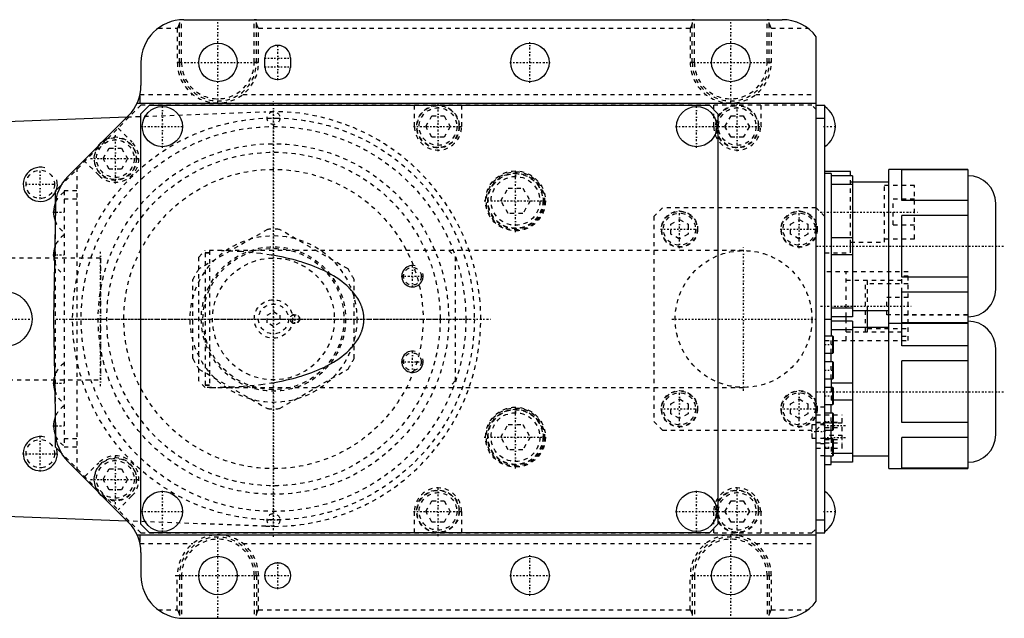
# Model space of a CAD drawing. Extents: x -294 to 171, y -70 to 70.
# Tile 7 of 7: x -59 to 171, y -70 to 70. Entities that reach past the tile are written whole.
import ezdxf

# ---------------------------------------------------------------- set-up
doc = ezdxf.new("R2010")
doc.units = 0
doc.linetypes.add('CENTER', pattern=[1.5, 0.45, -0.5, 0.05, -0.5])
doc.linetypes.add('DASHED', pattern=[2, 1, -1])
for name, color, linetype in [('AM_0', 7, 'CONTINUOUS'), ('AM_10', 7, 'CONTINUOUS'), ('AM_3', 7, 'DASHED'), ('AM_7', 7, 'CENTER')]:
    doc.layers.add(name, color=color, linetype=linetype)

msp = doc.modelspace()

# ---------------------------------------------------------------- linework, layer by layer
at = {"layer": 'AM_0', "color": 7, "linetype": 'CONTINUOUS'}
for p, q in [((-21, 70), (119, 70)), ((127, -66), (127, 66)), ((-31, 60), (-31, 54.64)), ((-2, 59), (-2, 61)), ((4, 61), (4, 59)), ((-31.3, 52.21), (-31.3, 50.5)), ((-31.9, 50.5), (127, 50.5)), ((-31, 48), (-29, 50)), ((-29, 50), (102, 50)), ((102, 50), (104, 48)), ((127, 50), (129, 50)), ((129, -50), (129, 50)), ((-121.65, 43.97), (-34.25, 47.25)), ((-33.91, 47.59), (-48.13, 33.3)), ((-31, -48), (-31, 48)), ((104, 48), (104, -48)), ((127, 47), (129, 47)), ((162.47, 35), (144, 35)), ((144, -35), (144, 35)), ((162.47, 34.89), (147, 34.89)), ((147, 27.69), (147, 34.89)), ((162.47, 35), (162.47, -35)), ((135, 34.5), (129, 34.5)), ((130.5, 34), (129, 34)), ((130.5, 34), (130.5, -4)), ((135.5, 33.5), (130.5, 33.5)), ((135, 33.51), (135, 34.5)), ((135.5, 33.5), (135.5, 0.5)), ((162.51, 33.5), (162.47, 33.5)), ((162.51, 0.5), (162.51, 33.5)), ((-51, 30), (-49.63, 31.37)), ((-51, 27.26), (-51, 30)), ((135.5, 31.48), (130.5, 31.48)), ((144, 32), (135.5, 32)), ((162.47, 27.69), (147, 27.69)), ((-51.04, 26.42), (-51.5, 0)), ((169, 6.99), (169, 27.01)), ((162.47, 24.19), (147, 24.19)), ((147, 9.81), (147, 24.19)), ((135.5, 19.02), (130.5, 19.02)), ((135, 15.5), (135, 17.99)), ((135.5, 14.98), (130.5, 14.98)), ((162.47, 9.81), (147, 9.81)), ((162.47, 6.31), (147, 6.31)), ((147, -0.89), (147, 6.31)), ((135.5, 2.52), (130.5, 2.52)), ((-51.5, 0), (-51.04, -26.42)), ((129, 0), (130.5, 0)), ((135.5, 0.5), (130.5, 0.5)), ((134, -0.5), (134, 0.5)), ((135.5, 2), (144, 2)), ((139, -2), (139, 2)), ((162.47, 0.5), (162.51, 0.5)), ((135.5, -0.5), (130.5, -0.5)), ((135.5, -0.5), (135.5, -33.5)), ((144, -2), (135.5, -2)), ((144, -1), (162.47, -1)), ((162.47, -0.89), (147, -0.89)), ((147, -6.31), (147, -1)), ((162.51, -0.5), (162.47, -0.5)), ((162.51, -33.5), (162.51, -0.5)), ((130.85, -4), (129, -4)), ((135.5, -2.52), (130.5, -2.52)), ((131, -4.15), (130.85, -4)), ((130.85, -8), (130.85, -4)), ((131, -7.85), (131, -4.15)), ((162.47, -6.31), (147, -6.31)), ((129, -8), (130.85, -8)), ((130.5, -9.99), (130.5, -7.99)), ((130.85, -8), (131, -7.85)), ((169, -27.01), (169, -6.99)), ((130.85, -10), (129, -10)), ((131, -10.15), (130.85, -10)), ((130.85, -14), (130.85, -10)), ((131, -13.85), (131, -10.15)), ((147, -24.19), (147, -9.81)), ((162.47, -9.81), (147, -9.81)), ((129, -14), (130.85, -14)), ((130.85, -16), (129, -16)), ((130.5, -14), (130.5, -16)), ((135.5, -14.98), (130.5, -14.98)), ((130.85, -14), (131, -13.85)), ((131, -16.15), (130.85, -16)), ((130.85, -20), (130.85, -16)), ((131, -19.85), (131, -16.15)), ((129, -20), (130.85, -20)), ((130.5, -22), (130.5, -20)), ((130.85, -20), (131, -19.85)), ((135.5, -19.02), (131, -19.02)), ((130.85, -22), (129, -22)), ((131, -22.15), (130.85, -22)), ((130.85, -26), (130.85, -22)), ((131, -25.85), (131, -22.15)), ((162.47, -24.19), (147, -24.19)), ((-51, -30), (-51, -27.26)), ((129, -26), (130.85, -26)), ((130.5, -28), (130.5, -26.01)), ((130.85, -26), (131, -25.85)), ((130.85, -28), (129, -28)), ((131, -28.15), (130.85, -28)), ((130.85, -32), (130.85, -28)), ((131, -31.85), (131, -28.15)), ((147, -34.89), (147, -27.69)), ((162.47, -27.69), (147, -27.69)), ((-49.63, -31.37), (-51, -30)), ((129, -32), (130.85, -32)), ((130.5, -34), (130.5, -32)), ((130.85, -32), (131, -31.85)), ((135.5, -31.48), (131, -31.48)), ((135.5, -32), (144, -32)), ((-48.13, -33.3), (-33.91, -47.59)), ((129, -34), (130.5, -34)), ((135.5, -33.5), (130.5, -33.5)), ((162.47, -33.5), (162.51, -33.5)), ((144, -35), (162.47, -35)), ((162.47, -34.89), (147, -34.89)), ((-34.25, -47.25), (-121.65, -43.97)), ((-29, -50), (-31, -48)), ((104, -48), (102, -50)), ((127, -47), (129, -47)), ((-31.9, -50.5), (127, -50.5)), ((-31.3, -50.5), (-31.3, -52.21)), ((102, -50), (-29, -50)), ((127, -50), (129, -50)), ((-31, -54.64), (-31, -60)), ((-21, -70), (119, -70))]:
    msp.add_line(p, q, dxfattribs=at)
for centre, radius in [((-13, 60), 4.5), ((60, 60), 4.5), ((107, 60), 4.5), ((-26, 45), 4.7), ((99, 45), 4.7), ((-63, 0), 6.5), ((-26, -45), 4.7), ((99, -45), 4.7), ((-13, -60), 4.5), ((1, -60), 3), ((60, -60), 4.5), ((107, -60), 4.5)]:
    msp.add_circle(centre, radius, dxfattribs=at)
for centre, radius, start, end in [((-21, 60), 10, 90, 180), ((119, 60), 10, 36.8699, 90), ((1, 61), 3, 0, 180), ((1, 59), 3, 180, 0), ((-41, 54.64), 10, 315.1327, 0), ((125.8, 45), 5.67, 304.3588, 55.6412), ((-37, 37.5), 5, 125.3085, 144.9568), ((-41.04, 26.25), 10, 135.1327, 179), ((162.51, 27.01), 6.49, 0, 90), ((-45.8, 25), 5.67, 156.1472, 200.846), ((-45.8, 15), 5.67, 162.5298, 195.4702), ((162.51, 6.99), 6.49, 270, 0), ((162.51, -6.99), 6.49, 0, 90), ((-45.8, -15), 5.67, 164.5298, 197.4702), ((-45.8, -25), 5.67, 159.154, 203.8528), ((-41.04, -26.25), 10, 181, 224.8673), ((162.51, -27.01), 6.49, 270, 0), ((-37, -37.5), 5, 215.0432, 234.6915), ((125.8, -45), 5.67, 304.3588, 55.6412), ((-41, -54.64), 10, 0, 44.8673), ((-21, -60), 10, 180, 270), ((119, -60), 10, 270, 323.1301)]:
    msp.add_arc(centre, radius, start, end, dxfattribs=at)
at = {"layer": 'AM_10', "color": 7, "linetype": 'CONTINUOUS'}
for centre, radius in [((-54.56, 31.5), 4), ((32.5, 10), 2.5), ((32.5, -10), 2.5), ((-54.56, -31.5), 4)]:
    msp.add_arc(centre, radius, 75, 15, dxfattribs=at)
at = {"layer": 'AM_3', "color": 6, "linetype": 'DASHED'}
for p, q in [((-22, 60), (-22, 69.94)), ((-21.5, 60), (-21.5, 69.99)), ((-4.5, 60), (-4.5, 70)), ((-4, 60), (-4, 69.94)), ((98, 60), (98, 69.94)), ((98.5, 60), (98.5, 70)), ((115.5, 60), (115.5, 70)), ((116, 60), (116, 69.94)), ((-27, 68), (-22.5, 68)), ((-22.5, 68), (-22.5, 60)), ((-3.5, 60), (-3.5, 68)), ((-3.5, 68), (97.5, 68)), ((97.5, 68), (97.5, 60)), ((116.5, 68), (125, 68)), ((116.5, 60), (116.5, 68)), ((-21.5, 60), (-22.5, 60)), ((-3.5, 60), (-4.5, 60)), ((98.5, 60), (97.5, 60)), ((116.5, 60), (115.5, 60)), ((-31.23, 52.5), (-18.83, 52.5)), ((-7.17, 52.5), (101.17, 52.5)), ((112.83, 52.5), (127, 52.5)), ((-31, 50), (-49.63, 31.37)), ((-34.25, 47.25), (-1.82, 48.47)), ((126, 50), (-31, 50)), ((-14.1, 50.56), (-11.9, 50.56)), ((33, 45), (33, 50)), ((44, 50), (44, 45)), ((103, 45), (103, 50)), ((105.9, 50.56), (108.1, 50.56)), ((114, 50), (114, 45)), ((127, 49), (126, 50)), ((35.64, 45), (37.07, 47.48)), ((37.07, 47.48), (39.93, 47.48)), ((39.93, 47.48), (41.36, 45)), ((105.64, 45), (107.07, 47.48)), ((107.07, 47.48), (109.93, 47.48)), ((109.93, 47.48), (111.36, 45)), ((-36.36, 44.64), (-33.11, 41.39)), ((37.07, 42.52), (35.64, 45)), ((41.36, 45), (39.93, 42.52)), ((107.07, 42.52), (105.64, 45)), ((111.36, 45), (109.93, 42.52)), ((39.93, 42.52), (37.07, 42.52)), ((109.93, 42.52), (107.07, 42.52)), ((-39.86, 37.5), (-38.43, 39.97)), ((-38.43, 39.97), (-35.57, 39.97)), ((-35.57, 39.97), (-34.14, 37.5)), ((-40.89, 33.61), (-44.14, 36.86)), ((-38.43, 35.02), (-39.86, 37.5)), ((-34.14, 37.5), (-35.57, 35.02)), ((-46, 35.44), (-46, -35.44)), ((-35.57, 35.02), (-38.43, 35.02)), ((135, 15.5), (135, 33.51)), ((-46, 30), (-49, 30)), ((-49, 30), (-49, -30)), ((53.19, 27.62), (54.91, 30.59)), ((54.91, 30.59), (58.34, 30.59)), ((58.34, 30.59), (60.06, 27.62)), ((135.5, 32), (135, 32)), ((143, 18), (143, 32)), ((150, 31.25), (143, 31.25)), ((150, 18.75), (150, 31.25)), ((-46, 28), (-49, 28)), ((150, 28), (145, 28)), ((145, 22), (145, 28)), ((-51, -27.26), (-51, 27.26)), ((54.91, 24.64), (53.19, 27.62)), ((60.06, 27.62), (58.34, 24.64)), ((91, 26), (89, 24)), ((127, 26), (91, 26)), ((129, 24), (127, 26)), ((58.34, 24.64), (54.91, 24.64)), ((89, 24), (89, -24)), ((93, 22.15), (95, 23.31)), ((95, 23.31), (97, 22.15)), ((121, 22.15), (123, 23.31)), ((123, 23.31), (125, 22.15)), ((-1.41, 20.95), (-17.44, 11.7)), ((17.44, 11.7), (1.41, 20.95)), ((93, 19.85), (93, 22.15)), ((97, 22.15), (97, 19.85)), ((121, 19.85), (121, 22.15)), ((125, 22.15), (125, 19.85)), ((145, 22), (150, 22)), ((95, 18.69), (93, 19.85)), ((97, 19.85), (95, 18.69)), ((123, 18.69), (121, 19.85)), ((125, 19.85), (123, 18.69)), ((143, 18.75), (150, 18.75)), ((135, 18), (143, 18)), ((-40.45, 14.25), (-120, 14.25)), ((-40.45, 14.25), (-40.45, -14.25)), ((-17.5, 14.5), (-16, 16)), ((-17.5, -14.5), (-17.5, 14.5)), ((110, 16), (-16, 16)), ((-15, 15.5), (-16, 15.5)), ((-16, 15.5), (-16, -15.5)), ((-15, 15.43), (-16, 15.43)), ((-15, 16), (-15, -16)), ((-14.5, 16), (-15, 16)), ((41, 16), (42.5, 14.5)), ((42.5, 14.5), (42.5, -14.5)), ((129, 15.5), (135, 15.5)), ((-18.85, -9.26), (-18.85, 9.26)), ((18.85, -9.26), (18.85, 9.26)), ((148.5, 11), (129, 11)), ((134, 0.5), (134, 11)), ((148.5, 10), (147, 10)), ((147, 6.31), (147, 9.81)), ((148.5, -5), (148.5, 11)), ((147, 9), (134, 9)), ((138.5, -3), (138.5, 9)), ((139, 2), (139, 9)), ((148.5, 8.25), (139, 8.25)), ((148.5, 5), (143.5, 5)), ((143.5, 1), (143.5, 5)), ((-1.5, 0.87), (0, 1.73)), ((-1.5, -0.87), (-1.5, 0.87)), ((0, 1.73), (1.5, 0.87)), ((1.5, 0.87), (1.5, -0.87)), ((162.47, 1), (143.5, 1)), ((162.47, 0.89), (147, 0.89)), ((0, -1.73), (-1.5, -0.87)), ((1.5, -0.87), (0, -1.73)), ((134, -5), (134, -0.5)), ((139, -3), (139, -2)), ((139, -2.25), (148.5, -2.25)), ((147, -1), (147, -0.89)), ((162.47, -1), (162.47, -9.81)), ((130.5, -7.99), (130.5, -4)), ((134, -3), (147, -3)), ((147, -4), (148.5, -4)), ((129, -5), (148.5, -5)), ((130.5, -14), (130.5, -9.99)), ((-17.44, -11.7), (-1.41, -20.95)), ((1.41, -20.95), (17.44, -11.7)), ((-120, -14.25), (-40.45, -14.25)), ((-16, -16), (-17.5, -14.5)), ((-16, -15.43), (-15, -15.43)), ((-16, -15.5), (-15, -15.5)), ((-14.5, -16), (-16, -16)), ((-15, -16), (110, -16)), ((42.5, -14.5), (41, -16)), ((130.5, -16), (130.5, -20)), ((93, -19.85), (95, -18.69)), ((93, -22.15), (93, -19.85)), ((95, -18.69), (97, -19.85)), ((97, -19.85), (97, -22.15)), ((121, -19.85), (123, -18.69)), ((121, -22.15), (121, -19.85)), ((123, -18.69), (125, -19.85)), ((125, -19.85), (125, -22.15)), ((129, -20.6), (127, -20.6)), ((131, -19.02), (130.5, -19.02)), ((95, -23.31), (93, -22.15)), ((97, -22.15), (95, -23.31)), ((123, -23.31), (121, -22.15)), ((125, -22.15), (123, -23.31)), ((127, -22.4), (133.1, -22.4)), ((130.5, -26.01), (130.5, -22)), ((133.1, -30.2), (133.1, -22.4)), ((53.19, -27.62), (54.91, -24.64)), ((54.91, -24.64), (58.34, -24.64)), ((58.34, -24.64), (60.06, -27.62)), ((89, -24), (91, -26)), ((129, -24.75), (126, -24.75)), ((126, -24.75), (126, -27.85)), ((127, -26), (129, -24)), ((127, -24.16), (133.1, -24.16)), ((127, -24.17), (133.1, -24.17)), ((129, -24.59), (127, -24.59)), ((133.1, -24.38), (129, -24.38)), ((54.91, -30.59), (53.19, -27.62)), ((60.06, -27.62), (58.34, -30.59)), ((91, -26), (127, -26)), ((129, -25.38), (133.1, -25.38)), ((133.1, -27.22), (129, -27.22)), ((-46, -28), (-49, -28)), ((126, -27.85), (129, -27.85)), ((127, -28.96), (133.1, -28.96)), ((127, -28.97), (133.1, -28.97)), ((129, -29.19), (127, -29.19)), ((129, -28.22), (133.1, -28.22)), ((130.5, -28), (130.5, -32)), ((-31, -50), (-49.63, -31.37)), ((-46, -30), (-49, -30)), ((58.34, -30.59), (54.91, -30.59)), ((127, -30.2), (133.1, -30.2)), ((129, -32), (127, -32)), ((131, -31.48), (130.5, -31.48)), ((-44.14, -36.86), (-40.89, -33.61)), ((-39.86, -37.5), (-38.43, -35.02)), ((-38.43, -35.02), (-35.57, -35.02)), ((-35.57, -35.02), (-34.14, -37.5)), ((-38.43, -39.98), (-39.86, -37.5)), ((-34.14, -37.5), (-35.57, -39.98)), ((-35.57, -39.98), (-38.43, -39.98)), ((-33.11, -41.39), (-36.36, -44.64)), ((35.64, -45), (37.07, -42.53)), ((37.07, -42.53), (39.93, -42.53)), ((39.93, -42.53), (41.36, -45)), ((105.64, -45), (107.07, -42.53)), ((107.07, -42.53), (109.93, -42.53)), ((109.93, -42.53), (111.36, -45)), ((33, -50), (33, -45)), ((37.07, -47.48), (35.64, -45)), ((41.36, -45), (39.93, -47.48)), ((44, -45), (44, -50)), ((103, -50), (103, -45)), ((107.07, -47.48), (105.64, -45)), ((111.36, -45), (109.93, -47.48)), ((114, -45), (114, -50)), ((-1.82, -48.47), (-34.25, -47.25)), ((39.93, -47.48), (37.07, -47.48)), ((109.93, -47.48), (107.07, -47.48)), ((-31, -50), (126, -50)), ((-11.9, -50.56), (-14.1, -50.56)), ((108.1, -50.56), (105.9, -50.56)), ((126, -50), (127, -49)), ((-31.23, -52.5), (-18.83, -52.5)), ((-7.17, -52.5), (101.17, -52.5)), ((112.83, -52.5), (127, -52.5)), ((-22.5, -60), (-21.5, -60)), ((-22.5, -68), (-22.5, -60)), ((-22, -60), (-22, -69.94)), ((-21.5, -60), (-21.5, -69.99)), ((-4.5, -60), (-3.5, -60)), ((-4.5, -60), (-4.5, -70)), ((-4, -60), (-4, -69.94)), ((-3.5, -68), (-3.5, -60)), ((97.5, -60), (98.5, -60)), ((97.5, -68), (97.5, -60)), ((98, -60), (98, -69.94)), ((98.5, -60), (98.5, -70)), ((115.5, -60), (116.5, -60)), ((115.5, -60), (115.5, -70)), ((116, -60), (116, -69.94)), ((116.5, -68), (116.5, -60)), ((-27, -68), (-22.5, -68)), ((-3.5, -68), (97.5, -68)), ((116.5, -68), (125, -68))]:
    msp.add_line(p, q, dxfattribs=at)
for points in [[(-22, 69.32, 0), (-22, 69.32, 0), (-22, 69.31, 0), (-22, 69.3, 0), (-22, 69.29, 0), (-22, 69.29, 0), (-22, 69.28, 0), (-22, 69.26, 0), (-22, 69.25, 0), (-22, 69.24, 0), (-22.01, 69.23, 0), (-22.01, 69.23, 0), (-22.01, 69.22, 0), (-22.01, 69.21, 0), (-22.01, 69.2, 0), (-22.02, 69.16, 0), (-22.02, 69.13, 0), (-22.03, 69.09, 0), (-22.05, 69.02, 0), (-22.07, 68.95, 0), (-22.1, 68.88, 0), (-22.13, 68.8, 0), (-22.16, 68.73, 0), (-22.17, 68.69, 0), (-22.19, 68.65, 0), (-22.22, 68.58, 0), (-22.26, 68.5, 0), (-22.29, 68.42, 0), (-22.33, 68.34, 0), (-22.37, 68.27, 0), (-22.39, 68.23, 0), (-22.41, 68.19, 0), (-22.44, 68.11, 0), (-22.48, 68.04, 0), (-22.5, 68, 0)], [(-22, 69.95, 0), (-22, 69.95, 0), (-22, 69.94, 0), (-22, 69.94, 0), (-22, 69.94, 0)], [(-4, 69.94, 0), (-4, 69.94, 0), (-4, 69.94, 0), (-4, 69.94, 0), (-4, 69.94, 0), (-4, 69.94, 0), (-4, 69.94, 0), (-4, 69.95, 0), (-4, 69.95, 0), (-4, 69.95, 0), (-4, 69.95, 0), (-4, 69.95, 0), (-4, 69.95, 0), (-4.01, 69.95, 0), (-4.01, 69.96, 0), (-4.01, 69.96, 0), (-4.01, 69.96, 0), (-4.01, 69.96, 0), (-4.01, 69.96, 0), (-4.01, 69.96, 0), (-4.01, 69.96, 0), (-4.02, 69.96, 0), (-4.02, 69.96, 0), (-4.02, 69.97, 0), (-4.02, 69.97, 0), (-4.02, 69.97, 0), (-4.02, 69.97, 0), (-4.02, 69.97, 0), (-4.03, 69.97, 0), (-4.03, 69.97, 0), (-4.03, 69.97, 0), (-4.03, 69.97, 0), (-4.04, 69.98, 0), (-4.04, 69.98, 0), (-4.04, 69.98, 0), (-4.04, 69.98, 0), (-4.04, 69.98, 0), (-4.05, 69.98, 0), (-4.05, 69.98, 0), (-4.05, 69.98, 0), (-4.06, 69.98, 0), (-4.06, 69.98, 0), (-4.06, 69.98, 0), (-4.06, 69.98, 0), (-4.07, 69.98, 0), (-4.07, 69.99, 0), (-4.08, 69.99, 0), (-4.08, 69.99, 0), (-4.08, 69.99, 0), (-4.08, 69.99, 0), (-4.09, 69.99, 0), (-4.09, 69.99, 0), (-4.1, 69.99, 0), (-4.1, 69.99, 0), (-4.1, 69.99, 0), (-4.1, 69.99, 0), (-4.11, 69.99, 0), (-4.11, 69.99, 0), (-4.12, 69.99, 0), (-4.12, 69.99, 0), (-4.13, 69.99, 0), (-4.13, 69.99, 0), (-4.13, 69.99, 0), (-4.14, 69.99, 0), (-4.14, 69.99, 0), (-4.14, 69.99, 0), (-4.15, 69.99, 0), (-4.15, 70, 0), (-4.16, 70, 0), (-4.16, 70, 0), (-4.16, 70, 0), (-4.17, 70, 0), (-4.17, 70, 0), (-4.18, 70, 0), (-4.18, 70, 0), (-4.19, 70, 0), (-4.19, 70, 0), (-4.2, 70, 0), (-4.2, 70, 0), (-4.21, 70, 0), (-4.21, 70, 0), (-4.22, 70, 0), (-4.23, 70, 0), (-4.23, 70, 0), (-4.23, 70, 0), (-4.24, 70, 0), (-4.24, 70, 0), (-4.25, 70, 0), (-4.26, 70, 0), (-4.26, 70, 0), (-4.27, 70, 0), (-4.27, 70, 0), (-4.28, 70, 0), (-4.28, 70, 0), (-4.29, 70, 0), (-4.3, 70, 0), (-4.3, 70, 0), (-4.31, 70, 0), (-4.31, 70, 0), (-4.32, 70, 0), (-4.32, 70, 0), (-4.33, 70, 0), (-4.34, 70, 0), (-4.35, 70, 0), (-4.35, 70, 0), (-4.35, 70, 0), (-4.36, 70, 0), (-4.37, 70, 0), (-4.37, 70, 0), (-4.37, 70, 0), (-4.38, 70, 0), (-4.39, 70, 0), (-4.39, 70, 0), (-4.4, 70, 0), (-4.4, 70, 0), (-4.41, 70, 0), (-4.42, 70, 0), (-4.42, 70, 0), (-4.43, 70, 0), (-4.44, 70, 0), (-4.44, 70, 0), (-4.45, 70, 0), (-4.45, 70, 0), (-4.46, 70, 0), (-4.47, 70, 0), (-4.48, 70, 0), (-4.48, 70, 0), (-4.48, 70, 0), (-4.49, 70, 0), (-4.5, 70, 0), (-4.5, 70, 0)], [(-3.5, 68, 0), (-3.52, 68.04, 0), (-3.56, 68.11, 0), (-3.59, 68.19, 0), (-3.61, 68.23, 0), (-3.63, 68.27, 0), (-3.67, 68.34, 0), (-3.71, 68.42, 0), (-3.74, 68.5, 0), (-3.78, 68.58, 0), (-3.81, 68.65, 0), (-3.83, 68.69, 0), (-3.84, 68.73, 0), (-3.87, 68.8, 0), (-3.9, 68.88, 0), (-3.93, 68.95, 0), (-3.95, 69.02, 0), (-3.97, 69.09, 0), (-3.98, 69.13, 0), (-3.98, 69.16, 0), (-3.99, 69.2, 0), (-3.99, 69.21, 0), (-3.99, 69.22, 0), (-3.99, 69.23, 0), (-3.99, 69.23, 0), (-4, 69.24, 0), (-4, 69.25, 0), (-4, 69.26, 0), (-4, 69.28, 0), (-4, 69.29, 0), (-4, 69.29, 0), (-4, 69.3, 0), (-4, 69.31, 0), (-4, 69.32, 0), (-4, 69.32, 0)], [(98, 69.32, 0), (98, 69.32, 0), (98, 69.31, 0), (98, 69.3, 0), (98, 69.29, 0), (98, 69.29, 0), (98, 69.28, 0), (98, 69.26, 0), (98, 69.25, 0), (98, 69.24, 0), (97.99, 69.23, 0), (97.99, 69.23, 0), (97.99, 69.22, 0), (97.99, 69.21, 0), (97.99, 69.2, 0), (97.98, 69.16, 0), (97.98, 69.13, 0), (97.97, 69.09, 0), (97.95, 69.02, 0), (97.93, 68.95, 0), (97.9, 68.88, 0), (97.87, 68.8, 0), (97.84, 68.73, 0), (97.83, 68.69, 0), (97.81, 68.65, 0), (97.78, 68.58, 0), (97.74, 68.5, 0), (97.71, 68.42, 0), (97.67, 68.34, 0), (97.63, 68.27, 0), (97.61, 68.23, 0), (97.59, 68.19, 0), (97.56, 68.11, 0), (97.52, 68.04, 0), (97.5, 68, 0)], [(98.5, 70, 0), (98.5, 70, 0), (98.49, 70, 0), (98.48, 70, 0), (98.48, 70, 0), (98.48, 70, 0), (98.47, 70, 0), (98.46, 70, 0), (98.45, 70, 0), (98.45, 70, 0), (98.44, 70, 0), (98.44, 70, 0), (98.43, 70, 0), (98.42, 70, 0), (98.42, 70, 0), (98.41, 70, 0), (98.4, 70, 0), (98.4, 70, 0), (98.39, 70, 0), (98.39, 70, 0), (98.38, 70, 0), (98.37, 70, 0), (98.37, 70, 0), (98.37, 70, 0), (98.36, 70, 0), (98.35, 70, 0), (98.35, 70, 0), (98.35, 70, 0), (98.34, 70, 0), (98.33, 70, 0), (98.32, 70, 0), (98.32, 70, 0), (98.31, 70, 0), (98.31, 70, 0), (98.3, 70, 0), (98.3, 70, 0), (98.29, 70, 0), (98.28, 70, 0), (98.28, 70, 0), (98.27, 70, 0), (98.27, 70, 0), (98.26, 70, 0), (98.26, 70, 0), (98.25, 70, 0), (98.24, 70, 0), (98.24, 70, 0), (98.23, 70, 0), (98.23, 70, 0), (98.23, 70, 0), (98.22, 70, 0), (98.21, 70, 0), (98.21, 70, 0), (98.2, 70, 0), (98.2, 70, 0), (98.19, 70, 0), (98.19, 70, 0), (98.18, 70, 0), (98.18, 70, 0), (98.17, 70, 0), (98.17, 70, 0), (98.16, 70, 0), (98.16, 70, 0), (98.16, 70, 0), (98.15, 70, 0), (98.15, 69.99, 0), (98.14, 69.99, 0), (98.14, 69.99, 0), (98.14, 69.99, 0), (98.13, 69.99, 0), (98.13, 69.99, 0), (98.13, 69.99, 0), (98.12, 69.99, 0), (98.12, 69.99, 0), (98.11, 69.99, 0), (98.11, 69.99, 0), (98.1, 69.99, 0), (98.1, 69.99, 0), (98.1, 69.99, 0), (98.1, 69.99, 0), (98.09, 69.99, 0), (98.09, 69.99, 0), (98.08, 69.99, 0), (98.08, 69.99, 0), (98.08, 69.99, 0), (98.08, 69.99, 0), (98.07, 69.99, 0), (98.07, 69.98, 0), (98.06, 69.98, 0), (98.06, 69.98, 0), (98.06, 69.98, 0), (98.06, 69.98, 0), (98.05, 69.98, 0), (98.05, 69.98, 0), (98.05, 69.98, 0), (98.04, 69.98, 0), (98.04, 69.98, 0), (98.04, 69.98, 0), (98.04, 69.98, 0), (98.04, 69.98, 0), (98.03, 69.97, 0), (98.03, 69.97, 0), (98.03, 69.97, 0), (98.03, 69.97, 0), (98.02, 69.97, 0), (98.02, 69.97, 0), (98.02, 69.97, 0), (98.02, 69.97, 0), (98.02, 69.97, 0), (98.02, 69.96, 0), (98.02, 69.96, 0), (98.01, 69.96, 0), (98.01, 69.96, 0), (98.01, 69.96, 0), (98.01, 69.96, 0), (98.01, 69.96, 0), (98.01, 69.96, 0), (98.01, 69.96, 0), (98.01, 69.95, 0), (98, 69.95, 0), (98, 69.95, 0), (98, 69.95, 0), (98, 69.95, 0), (98, 69.95, 0), (98, 69.95, 0), (98, 69.94, 0), (98, 69.94, 0), (98, 69.94, 0), (98, 69.94, 0), (98, 69.94, 0), (98, 69.94, 0), (98, 69.94, 0)], [(116, 69.94, 0), (116, 69.94, 0), (116, 69.94, 0), (116, 69.94, 0), (116, 69.94, 0), (116, 69.94, 0), (116, 69.94, 0), (116, 69.95, 0), (116, 69.95, 0), (116, 69.95, 0), (116, 69.95, 0), (116, 69.95, 0), (116, 69.95, 0), (115.99, 69.95, 0), (115.99, 69.96, 0), (115.99, 69.96, 0), (115.99, 69.96, 0), (115.99, 69.96, 0), (115.99, 69.96, 0), (115.99, 69.96, 0), (115.99, 69.96, 0), (115.98, 69.96, 0), (115.98, 69.96, 0), (115.98, 69.97, 0), (115.98, 69.97, 0), (115.98, 69.97, 0), (115.98, 69.97, 0), (115.98, 69.97, 0), (115.97, 69.97, 0), (115.97, 69.97, 0), (115.97, 69.97, 0), (115.97, 69.97, 0), (115.96, 69.98, 0), (115.96, 69.98, 0), (115.96, 69.98, 0), (115.96, 69.98, 0), (115.96, 69.98, 0), (115.95, 69.98, 0), (115.95, 69.98, 0), (115.95, 69.98, 0), (115.94, 69.98, 0), (115.94, 69.98, 0), (115.94, 69.98, 0), (115.94, 69.98, 0), (115.93, 69.98, 0), (115.93, 69.99, 0), (115.92, 69.99, 0), (115.92, 69.99, 0), (115.92, 69.99, 0), (115.92, 69.99, 0), (115.91, 69.99, 0), (115.91, 69.99, 0), (115.9, 69.99, 0), (115.9, 69.99, 0), (115.9, 69.99, 0), (115.9, 69.99, 0), (115.89, 69.99, 0), (115.89, 69.99, 0), (115.88, 69.99, 0), (115.88, 69.99, 0), (115.87, 69.99, 0), (115.87, 69.99, 0), (115.87, 69.99, 0), (115.86, 69.99, 0), (115.86, 69.99, 0), (115.86, 69.99, 0), (115.85, 69.99, 0), (115.85, 70, 0), (115.84, 70, 0), (115.84, 70, 0), (115.84, 70, 0), (115.83, 70, 0), (115.83, 70, 0), (115.82, 70, 0), (115.82, 70, 0), (115.81, 70, 0), (115.81, 70, 0), (115.8, 70, 0), (115.8, 70, 0), (115.79, 70, 0), (115.79, 70, 0), (115.78, 70, 0), (115.77, 70, 0), (115.77, 70, 0), (115.77, 70, 0), (115.76, 70, 0), (115.76, 70, 0), (115.75, 70, 0), (115.74, 70, 0), (115.74, 70, 0), (115.73, 70, 0), (115.73, 70, 0), (115.72, 70, 0), (115.72, 70, 0), (115.71, 70, 0), (115.7, 70, 0), (115.7, 70, 0), (115.69, 70, 0), (115.69, 70, 0), (115.68, 70, 0), (115.68, 70, 0), (115.67, 70, 0), (115.66, 70, 0), (115.65, 70, 0), (115.65, 70, 0), (115.65, 70, 0), (115.64, 70, 0), (115.63, 70, 0), (115.63, 70, 0), (115.63, 70, 0), (115.62, 70, 0), (115.61, 70, 0), (115.61, 70, 0), (115.6, 70, 0), (115.6, 70, 0), (115.59, 70, 0), (115.58, 70, 0), (115.58, 70, 0), (115.57, 70, 0), (115.56, 70, 0), (115.56, 70, 0), (115.55, 70, 0), (115.55, 70, 0), (115.54, 70, 0), (115.53, 70, 0), (115.52, 70, 0), (115.52, 70, 0), (115.52, 70, 0), (115.51, 70, 0), (115.5, 70, 0), (115.5, 70, 0)], [(116.5, 68, 0), (116.48, 68.04, 0), (116.44, 68.11, 0), (116.41, 68.19, 0), (116.39, 68.23, 0), (116.37, 68.27, 0), (116.33, 68.34, 0), (116.29, 68.42, 0), (116.26, 68.5, 0), (116.22, 68.58, 0), (116.19, 68.65, 0), (116.17, 68.69, 0), (116.16, 68.73, 0), (116.13, 68.8, 0), (116.1, 68.88, 0), (116.07, 68.95, 0), (116.05, 69.02, 0), (116.03, 69.09, 0), (116.02, 69.13, 0), (116.02, 69.16, 0), (116.01, 69.2, 0), (116.01, 69.21, 0), (116.01, 69.22, 0), (116.01, 69.23, 0), (116.01, 69.23, 0), (116, 69.24, 0), (116, 69.25, 0), (116, 69.26, 0), (116, 69.28, 0), (116, 69.29, 0), (116, 69.29, 0), (116, 69.3, 0), (116, 69.31, 0), (116, 69.32, 0), (116, 69.32, 0)], [(-14.5, -16, 0), (-12.13, -15.97, 0), (-7.52, -15.76, 0), (-2.94, -15.31, 0), (-0.56, -14.96, 0), (-0.16, -14.9, 0), (0.64, -14.75, 0), (1.44, -14.6, 0), (1.84, -14.52, 0), (2.24, -14.44, 0), (3.03, -14.26, 0), (3.81, -14.08, 0), (4.58, -13.88, 0), (5.35, -13.68, 0), (6.1, -13.46, 0), (6.47, -13.35, 0), (6.84, -13.24, 0), (7.56, -13, 0), (8.27, -12.76, 0), (8.98, -12.5, 0), (9.7, -12.22, 0), (10.43, -11.91, 0), (10.8, -11.75, 0), (11.17, -11.59, 0), (11.9, -11.24, 0), (12.62, -10.88, 0), (13.34, -10.49, 0), (14.03, -10.09, 0), (14.7, -9.67, 0), (15.03, -9.45, 0), (15.35, -9.23, 0), (15.96, -8.79, 0), (16.55, -8.32, 0), (17.14, -7.82, 0), (17.72, -7.27, 0), (18.28, -6.69, 0), (18.55, -6.39, 0), (18.81, -6.08, 0), (19.29, -5.45, 0), (19.72, -4.8, 0), (19.95, -4.41, 0), (20.01, -4.31, 0), (20.07, -4.2, 0), (20.1, -4.14, 0), (20.13, -4.09, 0), (20.18, -3.97, 0), (20.24, -3.86, 0), (20.3, -3.75, 0), (20.35, -3.63, 0), (20.4, -3.51, 0), (20.43, -3.45, 0), (20.45, -3.39, 0), (20.5, -3.27, 0), (20.55, -3.15, 0), (20.6, -3.02, 0), (20.65, -2.9, 0), (20.69, -2.77, 0), (20.71, -2.71, 0), (20.73, -2.65, 0), (20.77, -2.52, 0), (20.81, -2.39, 0), (20.83, -2.33, 0), (20.85, -2.26, 0), (20.88, -2.13, 0), (20.92, -2, 0), (20.93, -1.94, 0), (20.95, -1.87, 0), (20.98, -1.74, 0), (21, -1.61, 0), (21.03, -1.48, 0), (21.05, -1.35, 0), (21.07, -1.22, 0), (21.08, -1.15, 0), (21.09, -1.09, 0), (21.11, -0.96, 0), (21.12, -0.83, 0), (21.13, -0.7, 0), (21.14, -0.57, 0), (21.15, -0.44, 0), (21.15, -0.38, 0), (21.16, -0.31, 0), (21.16, -0.19, 0), (21.16, -0.06, 0), (21.16, 0, 0), (21.16, 0.06, 0), (21.16, 0.19, 0), (21.16, 0.31, 0), (21.15, 0.38, 0), (21.15, 0.44, 0), (21.14, 0.57, 0), (21.13, 0.7, 0), (21.12, 0.83, 0), (21.11, 0.96, 0), (21.09, 1.09, 0), (21.08, 1.15, 0), (21.07, 1.22, 0), (21.05, 1.35, 0), (21.03, 1.48, 0), (21, 1.61, 0), (20.98, 1.74, 0), (20.95, 1.87, 0), (20.93, 1.94, 0), (20.92, 2, 0), (20.88, 2.13, 0), (20.85, 2.26, 0), (20.83, 2.33, 0), (20.81, 2.39, 0), (20.77, 2.52, 0), (20.73, 2.65, 0), (20.71, 2.71, 0), (20.69, 2.77, 0), (20.65, 2.9, 0), (20.6, 3.02, 0), (20.55, 3.15, 0), (20.5, 3.27, 0), (20.45, 3.39, 0), (20.43, 3.45, 0), (20.4, 3.51, 0), (20.35, 3.63, 0), (20.3, 3.75, 0), (20.24, 3.86, 0), (20.18, 3.97, 0), (20.13, 4.09, 0), (20.1, 4.14, 0), (20.07, 4.2, 0), (20.01, 4.31, 0), (19.95, 4.41, 0), (19.72, 4.8, 0), (19.29, 5.45, 0), (18.81, 6.08, 0), (18.55, 6.39, 0), (18.28, 6.69, 0), (17.72, 7.27, 0), (17.14, 7.82, 0), (16.55, 8.32, 0), (15.96, 8.79, 0), (15.35, 9.23, 0), (15.03, 9.45, 0), (14.7, 9.67, 0), (14.03, 10.09, 0), (13.34, 10.49, 0), (12.62, 10.88, 0), (11.9, 11.24, 0), (11.17, 11.59, 0), (10.8, 11.75, 0), (10.43, 11.91, 0), (9.7, 12.22, 0), (8.98, 12.5, 0), (8.27, 12.76, 0), (7.56, 13, 0), (6.84, 13.24, 0), (6.47, 13.35, 0), (6.1, 13.46, 0), (5.35, 13.68, 0), (4.58, 13.88, 0), (3.81, 14.08, 0), (3.03, 14.26, 0), (2.24, 14.44, 0), (1.84, 14.52, 0), (1.44, 14.6, 0), (0.64, 14.75, 0), (-0.16, 14.9, 0), (-0.56, 14.96, 0), (-2.94, 15.31, 0), (-7.52, 15.76, 0), (-12.13, 15.97, 0), (-14.5, 16, 0)], [(-22.5, -68, 0), (-22.48, -68.04, 0), (-22.44, -68.11, 0), (-22.41, -68.19, 0), (-22.39, -68.23, 0), (-22.37, -68.27, 0), (-22.33, -68.34, 0), (-22.29, -68.42, 0), (-22.26, -68.5, 0), (-22.22, -68.58, 0), (-22.19, -68.65, 0), (-22.17, -68.69, 0), (-22.16, -68.73, 0), (-22.13, -68.8, 0), (-22.1, -68.88, 0), (-22.07, -68.95, 0), (-22.05, -69.02, 0), (-22.03, -69.09, 0), (-22.02, -69.13, 0), (-22.02, -69.16, 0), (-22.01, -69.2, 0), (-22.01, -69.21, 0), (-22.01, -69.22, 0), (-22.01, -69.23, 0), (-22.01, -69.23, 0), (-22, -69.24, 0), (-22, -69.25, 0), (-22, -69.26, 0), (-22, -69.28, 0), (-22, -69.29, 0), (-22, -69.29, 0), (-22, -69.3, 0), (-22, -69.31, 0), (-22, -69.32, 0), (-22, -69.32, 0)], [(-4, -69.32, 0), (-4, -69.32, 0), (-4, -69.31, 0), (-4, -69.3, 0), (-4, -69.29, 0), (-4, -69.29, 0), (-4, -69.28, 0), (-4, -69.26, 0), (-4, -69.25, 0), (-4, -69.24, 0), (-3.99, -69.23, 0), (-3.99, -69.23, 0), (-3.99, -69.22, 0), (-3.99, -69.21, 0), (-3.99, -69.2, 0), (-3.98, -69.16, 0), (-3.98, -69.13, 0), (-3.97, -69.09, 0), (-3.95, -69.02, 0), (-3.93, -68.95, 0), (-3.9, -68.88, 0), (-3.87, -68.8, 0), (-3.84, -68.73, 0), (-3.83, -68.69, 0), (-3.81, -68.65, 0), (-3.78, -68.58, 0), (-3.74, -68.5, 0), (-3.71, -68.42, 0), (-3.67, -68.34, 0), (-3.63, -68.27, 0), (-3.61, -68.23, 0), (-3.59, -68.19, 0), (-3.56, -68.11, 0), (-3.52, -68.04, 0), (-3.5, -68, 0)], [(97.5, -68, 0), (97.52, -68.04, 0), (97.56, -68.11, 0), (97.59, -68.19, 0), (97.61, -68.23, 0), (97.63, -68.27, 0), (97.67, -68.34, 0), (97.71, -68.42, 0), (97.74, -68.5, 0), (97.78, -68.58, 0), (97.81, -68.65, 0), (97.83, -68.69, 0), (97.84, -68.73, 0), (97.87, -68.8, 0), (97.9, -68.88, 0), (97.93, -68.95, 0), (97.95, -69.02, 0), (97.97, -69.09, 0), (97.98, -69.13, 0), (97.98, -69.16, 0), (97.99, -69.2, 0), (97.99, -69.21, 0), (97.99, -69.22, 0), (97.99, -69.23, 0), (97.99, -69.23, 0), (98, -69.24, 0), (98, -69.25, 0), (98, -69.26, 0), (98, -69.28, 0), (98, -69.29, 0), (98, -69.29, 0), (98, -69.3, 0), (98, -69.31, 0), (98, -69.32, 0), (98, -69.32, 0)], [(116, -69.32, 0), (116, -69.32, 0), (116, -69.31, 0), (116, -69.3, 0), (116, -69.29, 0), (116, -69.29, 0), (116, -69.28, 0), (116, -69.26, 0), (116, -69.25, 0), (116, -69.24, 0), (116.01, -69.23, 0), (116.01, -69.23, 0), (116.01, -69.22, 0), (116.01, -69.21, 0), (116.01, -69.2, 0), (116.02, -69.16, 0), (116.02, -69.13, 0), (116.03, -69.09, 0), (116.05, -69.02, 0), (116.07, -68.95, 0), (116.1, -68.88, 0), (116.13, -68.8, 0), (116.16, -68.73, 0), (116.17, -68.69, 0), (116.19, -68.65, 0), (116.22, -68.58, 0), (116.26, -68.5, 0), (116.29, -68.42, 0), (116.33, -68.34, 0), (116.37, -68.27, 0), (116.39, -68.23, 0), (116.41, -68.19, 0), (116.44, -68.11, 0), (116.48, -68.04, 0), (116.5, -68, 0)], [(-22, -69.94, 0), (-22, -69.94, 0), (-22, -69.94, 0), (-22, -69.95, 0), (-22, -69.95, 0)], [(-4.5, -70, 0), (-4.5, -70, 0), (-4.49, -70, 0), (-4.48, -70, 0), (-4.48, -70, 0), (-4.48, -70, 0), (-4.47, -70, 0), (-4.46, -70, 0), (-4.45, -70, 0), (-4.45, -70, 0), (-4.44, -70, 0), (-4.44, -70, 0), (-4.43, -70, 0), (-4.42, -70, 0), (-4.42, -70, 0), (-4.41, -70, 0), (-4.4, -70, 0), (-4.4, -70, 0), (-4.39, -70, 0), (-4.39, -70, 0), (-4.38, -70, 0), (-4.37, -70, 0), (-4.37, -70, 0), (-4.37, -70, 0), (-4.36, -70, 0), (-4.35, -70, 0), (-4.35, -70, 0), (-4.35, -70, 0), (-4.34, -70, 0), (-4.33, -70, 0), (-4.32, -70, 0), (-4.32, -70, 0), (-4.31, -70, 0), (-4.31, -70, 0), (-4.3, -70, 0), (-4.3, -70, 0), (-4.29, -70, 0), (-4.28, -70, 0), (-4.28, -70, 0), (-4.27, -70, 0), (-4.27, -70, 0), (-4.26, -70, 0), (-4.26, -70, 0), (-4.25, -70, 0), (-4.24, -70, 0), (-4.24, -70, 0), (-4.23, -70, 0), (-4.23, -70, 0), (-4.23, -70, 0), (-4.22, -70, 0), (-4.21, -70, 0), (-4.21, -70, 0), (-4.2, -70, 0), (-4.2, -70, 0), (-4.19, -70, 0), (-4.19, -70, 0), (-4.18, -70, 0), (-4.18, -70, 0), (-4.17, -70, 0), (-4.17, -70, 0), (-4.16, -70, 0), (-4.16, -70, 0), (-4.16, -70, 0), (-4.15, -70, 0), (-4.15, -69.99, 0), (-4.14, -69.99, 0), (-4.14, -69.99, 0), (-4.14, -69.99, 0), (-4.13, -69.99, 0), (-4.13, -69.99, 0), (-4.13, -69.99, 0), (-4.12, -69.99, 0), (-4.12, -69.99, 0), (-4.11, -69.99, 0), (-4.11, -69.99, 0), (-4.1, -69.99, 0), (-4.1, -69.99, 0), (-4.1, -69.99, 0), (-4.1, -69.99, 0), (-4.09, -69.99, 0), (-4.09, -69.99, 0), (-4.08, -69.99, 0), (-4.08, -69.99, 0), (-4.08, -69.99, 0), (-4.08, -69.99, 0), (-4.07, -69.99, 0), (-4.07, -69.98, 0), (-4.06, -69.98, 0), (-4.06, -69.98, 0), (-4.06, -69.98, 0), (-4.06, -69.98, 0), (-4.05, -69.98, 0), (-4.05, -69.98, 0), (-4.05, -69.98, 0), (-4.04, -69.98, 0), (-4.04, -69.98, 0), (-4.04, -69.98, 0), (-4.04, -69.98, 0), (-4.04, -69.98, 0), (-4.03, -69.97, 0), (-4.03, -69.97, 0), (-4.03, -69.97, 0), (-4.03, -69.97, 0), (-4.02, -69.97, 0), (-4.02, -69.97, 0), (-4.02, -69.97, 0), (-4.02, -69.97, 0), (-4.02, -69.97, 0), (-4.02, -69.96, 0), (-4.02, -69.96, 0), (-4.01, -69.96, 0), (-4.01, -69.96, 0), (-4.01, -69.96, 0), (-4.01, -69.96, 0), (-4.01, -69.96, 0), (-4.01, -69.96, 0), (-4.01, -69.96, 0), (-4.01, -69.95, 0), (-4, -69.95, 0), (-4, -69.95, 0), (-4, -69.95, 0), (-4, -69.95, 0), (-4, -69.95, 0), (-4, -69.95, 0), (-4, -69.94, 0), (-4, -69.94, 0), (-4, -69.94, 0), (-4, -69.94, 0), (-4, -69.94, 0), (-4, -69.94, 0), (-4, -69.94, 0)], [(98, -69.94, 0), (98, -69.94, 0), (98, -69.94, 0), (98, -69.94, 0), (98, -69.94, 0), (98, -69.94, 0), (98, -69.94, 0), (98, -69.95, 0), (98, -69.95, 0), (98, -69.95, 0), (98, -69.95, 0), (98, -69.95, 0), (98, -69.95, 0), (98.01, -69.95, 0), (98.01, -69.96, 0), (98.01, -69.96, 0), (98.01, -69.96, 0), (98.01, -69.96, 0), (98.01, -69.96, 0), (98.01, -69.96, 0), (98.01, -69.96, 0), (98.02, -69.96, 0), (98.02, -69.96, 0), (98.02, -69.97, 0), (98.02, -69.97, 0), (98.02, -69.97, 0), (98.02, -69.97, 0), (98.02, -69.97, 0), (98.03, -69.97, 0), (98.03, -69.97, 0), (98.03, -69.97, 0), (98.03, -69.97, 0), (98.04, -69.98, 0), (98.04, -69.98, 0), (98.04, -69.98, 0), (98.04, -69.98, 0), (98.04, -69.98, 0), (98.05, -69.98, 0), (98.05, -69.98, 0), (98.05, -69.98, 0), (98.06, -69.98, 0), (98.06, -69.98, 0), (98.06, -69.98, 0), (98.06, -69.98, 0), (98.07, -69.98, 0), (98.07, -69.99, 0), (98.08, -69.99, 0), (98.08, -69.99, 0), (98.08, -69.99, 0), (98.08, -69.99, 0), (98.09, -69.99, 0), (98.09, -69.99, 0), (98.1, -69.99, 0), (98.1, -69.99, 0), (98.1, -69.99, 0), (98.1, -69.99, 0), (98.11, -69.99, 0), (98.11, -69.99, 0), (98.12, -69.99, 0), (98.12, -69.99, 0), (98.13, -69.99, 0), (98.13, -69.99, 0), (98.13, -69.99, 0), (98.14, -69.99, 0), (98.14, -69.99, 0), (98.14, -69.99, 0), (98.15, -69.99, 0), (98.15, -70, 0), (98.16, -70, 0), (98.16, -70, 0), (98.16, -70, 0), (98.17, -70, 0), (98.17, -70, 0), (98.18, -70, 0), (98.18, -70, 0), (98.19, -70, 0), (98.19, -70, 0), (98.2, -70, 0), (98.2, -70, 0), (98.21, -70, 0), (98.21, -70, 0), (98.22, -70, 0), (98.23, -70, 0), (98.23, -70, 0), (98.23, -70, 0), (98.24, -70, 0), (98.24, -70, 0), (98.25, -70, 0), (98.26, -70, 0), (98.26, -70, 0), (98.27, -70, 0), (98.27, -70, 0), (98.28, -70, 0), (98.28, -70, 0), (98.29, -70, 0), (98.3, -70, 0), (98.3, -70, 0), (98.31, -70, 0), (98.31, -70, 0), (98.32, -70, 0), (98.32, -70, 0), (98.33, -70, 0), (98.34, -70, 0), (98.35, -70, 0), (98.35, -70, 0), (98.35, -70, 0), (98.36, -70, 0), (98.37, -70, 0), (98.37, -70, 0), (98.37, -70, 0), (98.38, -70, 0), (98.39, -70, 0), (98.39, -70, 0), (98.4, -70, 0), (98.4, -70, 0), (98.41, -70, 0), (98.42, -70, 0), (98.42, -70, 0), (98.43, -70, 0), (98.44, -70, 0), (98.44, -70, 0), (98.45, -70, 0), (98.45, -70, 0), (98.46, -70, 0), (98.47, -70, 0), (98.48, -70, 0), (98.48, -70, 0), (98.48, -70, 0), (98.49, -70, 0), (98.5, -70, 0), (98.5, -70, 0)], [(115.5, -70, 0), (115.5, -70, 0), (115.51, -70, 0), (115.52, -70, 0), (115.52, -70, 0), (115.52, -70, 0), (115.53, -70, 0), (115.54, -70, 0), (115.55, -70, 0), (115.55, -70, 0), (115.56, -70, 0), (115.56, -70, 0), (115.57, -70, 0), (115.58, -70, 0), (115.58, -70, 0), (115.59, -70, 0), (115.6, -70, 0), (115.6, -70, 0), (115.61, -70, 0), (115.61, -70, 0), (115.62, -70, 0), (115.63, -70, 0), (115.63, -70, 0), (115.63, -70, 0), (115.64, -70, 0), (115.65, -70, 0), (115.65, -70, 0), (115.65, -70, 0), (115.66, -70, 0), (115.67, -70, 0), (115.68, -70, 0), (115.68, -70, 0), (115.69, -70, 0), (115.69, -70, 0), (115.7, -70, 0), (115.7, -70, 0), (115.71, -70, 0), (115.72, -70, 0), (115.72, -70, 0), (115.73, -70, 0), (115.73, -70, 0), (115.74, -70, 0), (115.74, -70, 0), (115.75, -70, 0), (115.76, -70, 0), (115.76, -70, 0), (115.77, -70, 0), (115.77, -70, 0), (115.77, -70, 0), (115.78, -70, 0), (115.79, -70, 0), (115.79, -70, 0), (115.8, -70, 0), (115.8, -70, 0), (115.81, -70, 0), (115.81, -70, 0), (115.82, -70, 0), (115.82, -70, 0), (115.83, -70, 0), (115.83, -70, 0), (115.84, -70, 0), (115.84, -70, 0), (115.84, -70, 0), (115.85, -70, 0), (115.85, -69.99, 0), (115.86, -69.99, 0), (115.86, -69.99, 0), (115.86, -69.99, 0), (115.87, -69.99, 0), (115.87, -69.99, 0), (115.87, -69.99, 0), (115.88, -69.99, 0), (115.88, -69.99, 0), (115.89, -69.99, 0), (115.89, -69.99, 0), (115.9, -69.99, 0), (115.9, -69.99, 0), (115.9, -69.99, 0), (115.9, -69.99, 0), (115.91, -69.99, 0), (115.91, -69.99, 0), (115.92, -69.99, 0), (115.92, -69.99, 0), (115.92, -69.99, 0), (115.92, -69.99, 0), (115.93, -69.99, 0), (115.93, -69.98, 0), (115.94, -69.98, 0), (115.94, -69.98, 0), (115.94, -69.98, 0), (115.94, -69.98, 0), (115.95, -69.98, 0), (115.95, -69.98, 0), (115.95, -69.98, 0), (115.96, -69.98, 0), (115.96, -69.98, 0), (115.96, -69.98, 0), (115.96, -69.98, 0), (115.96, -69.98, 0), (115.97, -69.97, 0), (115.97, -69.97, 0), (115.97, -69.97, 0), (115.97, -69.97, 0), (115.98, -69.97, 0), (115.98, -69.97, 0), (115.98, -69.97, 0), (115.98, -69.97, 0), (115.98, -69.97, 0), (115.98, -69.96, 0), (115.98, -69.96, 0), (115.99, -69.96, 0), (115.99, -69.96, 0), (115.99, -69.96, 0), (115.99, -69.96, 0), (115.99, -69.96, 0), (115.99, -69.96, 0), (115.99, -69.96, 0), (115.99, -69.95, 0), (116, -69.95, 0), (116, -69.95, 0), (116, -69.95, 0), (116, -69.95, 0), (116, -69.95, 0), (116, -69.95, 0), (116, -69.94, 0), (116, -69.94, 0), (116, -69.94, 0), (116, -69.94, 0), (116, -69.94, 0), (116, -69.94, 0), (116, -69.94, 0)]]:
    msp.add_polyline3d(points, dxfattribs=at)
for centre, radius in [((0, 47), 1.5), ((38.5, 45), 5), ((38.5, 45), 4.9), ((38.5, 45), 4.4), ((108.5, 45), 5), ((108.5, 45), 4.9), ((108.5, 45), 4.4), ((0, 0), 47), ((0, 0), 45), ((-37, 37.5), 4.9), ((-37, 37.5), 4.4), ((0, 0), 41), ((0, 0), 39), ((-54.56, 31.5), 3.32), ((0, 0), 35), ((56.62, 27.62), 7), ((56.62, 27.62), 6.8), ((56.62, 27.62), 6.5), ((56.62, 27.62), 6.4), ((56.62, 27.62), 5.7), ((95, 21), 4.25), ((95, 21), 4.15), ((95, 21), 3.75), ((123, 21), 4.25), ((123, 21), 4.15), ((123, 21), 3.75), ((0, 0), 19.5), ((0, 0), 16.89), ((0, 0), 16.5), ((0, 0), 14.25), ((110, 0), 16), ((32.5, 10), 2.07), ((0, 0), 4.5), ((0, 0), 3.5), ((5, 0), 1.1), ((5, 0), 1), ((32.5, -10), 2.07), ((95, -21), 4.25), ((95, -21), 4.15), ((95, -21), 3.75), ((123, -21), 4.25), ((123, -21), 4.15), ((123, -21), 3.75), ((56.62, -27.62), 7), ((56.62, -27.62), 6.8), ((56.62, -27.62), 6.5), ((56.62, -27.62), 6.4), ((56.62, -27.62), 5.7), ((-54.56, -31.5), 3.32), ((-37, -37.5), 4.9), ((-37, -37.5), 4.4), ((38.5, -45), 5), ((38.5, -45), 4.9), ((38.5, -45), 4.4), ((108.5, -45), 5), ((108.5, -45), 4.9), ((108.5, -45), 4.4), ((0, -47), 1.5)]:
    msp.add_circle(centre, radius, dxfattribs=at)
for centre, radius, start, end in [((-13, 60), 9.5, 180, 0), ((-13, 60), 9, 180, 0), ((-13, 60), 8.5, 180, 0), ((107, 60), 9.5, 180, 0), ((107, 60), 9, 180, 0), ((107, 60), 8.5, 180, 0), ((0, 0), 48.5, 267.8509, 92.1491), ((38.5, 45), 5.5, 180, 0), ((108.5, 45), 5.5, 180, 0), ((-37, 37.5), 5, 144.9568, 125.3085), ((-37, 37.5), 5.5, 225, 45), ((-45.8, 25), 5.67, 124.3588, 156.1472), ((-45.8, 25), 5.67, 200.846, 235.6412), ((0, 0), 21, 86.1532, 93.8468), ((-45.8, 15), 5.67, 124.3588, 162.5298), ((-45.8, 15), 5.67, 195.4702, 235.6412), ((0, 0), 21, 146.1532, 153.8468), ((0, 0), 21, 26.1532, 33.8468), ((-45.8, -15), 5.67, 124.3588, 164.5298), ((0, 0), 21, 206.1532, 213.8468), ((0, 0), 21, 326.1532, 333.8468), ((-45.8, -15), 5.67, 197.4702, 235.6412), ((-45.8, -25), 5.67, 124.3588, 159.154), ((0, 0), 21, 266.1532, 273.8468), ((-45.8, -25), 5.67, 203.8528, 235.6412), ((-37, -37.5), 5.5, 315, 135), ((-37, -37.5), 5, 234.6915, 215.0432), ((38.5, -45), 5.5, 0, 180), ((108.5, -45), 5.5, 0, 180), ((-13, -60), 9.5, 0, 180), ((107, -60), 9.5, 0, 180), ((-13, -60), 9, 0, 180), ((-13, -60), 8.5, 0, 180), ((107, -60), 9, 0, 180), ((107, -60), 8.5, 0, 180)]:
    msp.add_arc(centre, radius, start, end, dxfattribs=at)
at = {"layer": 'AM_7', "color": 4, "linetype": 'CENTER'}
for p, q in [((-13, 50.55), (-13, 69.45)), ((107, 50.55), (107, 69.45)), ((60, 55.27), (60, 64.72)), ((1, 55.85), (1, 64.15)), ((-22.45, 60), (-3.55, 60)), ((-2.15, 61), (4.15, 61)), ((55.27, 60), (64.72, 60)), ((97.55, 60), (116.45, 60)), ((-2.15, 59), (4.15, 59)), ((0, -50.92), (0, 50.92)), ((38.5, 39.23), (38.5, 50.77)), ((108.5, 39.23), (108.5, 50.77)), ((-26, 40.06), (-26, 49.94)), ((0, -48.58), (0, 48.58)), ((99, 40.06), (99, 49.94)), ((-1.57, 47), (1.57, 47)), ((-30.94, 45), (-21.06, 45)), ((32.73, 45), (44.27, 45)), ((94.06, 45), (114.28, 45)), ((128.67, 45), (131.6, 45)), ((-37, 31.72), (-37, 43.28)), ((-42.78, 37.5), (-31.22, 37.5)), ((-54.56, 28.01), (-54.56, 34.99)), ((56.62, 20.27), (56.62, 34.97)), ((-58.05, 31.5), (-51.07, 31.5)), ((49.27, 27.62), (63.97, 27.62)), ((95, 16.54), (95, 25.46)), ((123, 16.54), (123, 25.46)), ((-51.6, 25), (-48.67, 25)), ((127.95, 25), (151.05, 25)), ((90.54, 21), (99.46, 21)), ((118.54, 21), (127.46, 21)), ((110, -16.8), (110, 16.8)), ((127, 17), (171, 17)), ((-51.6, 15), (-48.67, 15)), ((-40.45, -15.67), (-40.45, 15.68)), ((32.5, 7.37), (32.5, 12.62)), ((29.88, 10), (35.12, 10)), ((128.03, 3), (149.47, 3)), ((-47.25, 0), (47.25, 0)), ((5, -1.16), (5, 1.16)), ((93.2, 0), (126.8, 0)), ((-69.83, 0), (-56.17, 0)), ((-50.92, 0), (50.92, 0)), ((128.9, -6), (131.1, -6)), ((32.5, -12.62), (32.5, -7.37)), ((29.88, -10), (35.12, -10)), ((128.9, -12), (131.1, -12)), ((-51.6, -15), (-48.67, -15)), ((95, -25.46), (95, -16.54)), ((123, -25.46), (123, -16.54)), ((127, -17), (171, -17)), ((128.9, -18), (131.1, -18)), ((56.62, -34.97), (56.62, -20.27)), ((90.54, -21), (99.46, -21)), ((118.54, -21), (127.46, -21)), ((-51.6, -25), (-48.67, -25)), ((128.75, -24.88), (134.25, -24.88)), ((128.9, -24), (131.1, -24)), ((-54.56, -35.7), (-54.56, -27.3)), ((49.27, -27.62), (63.97, -27.62)), ((129.15, -26.3), (125.85, -26.3)), ((128.75, -27.72), (134.25, -27.72)), ((-58.76, -31.5), (-50.36, -31.5)), ((-37, -43.28), (-37, -31.72)), ((128.9, -30), (131.1, -30)), ((-42.78, -37.5), (-31.22, -37.5)), ((-26, -49.94), (-26, -40.06)), ((38.5, -50.77), (38.5, -39.23)), ((99, -49.94), (99, -40.06)), ((108.5, -50.77), (108.5, -39.23)), ((-30.94, -45), (-21.06, -45)), ((32.73, -45), (44.27, -45)), ((94.06, -45), (114.28, -45)), ((128.67, -45), (131.6, -45)), ((-1.57, -47), (1.57, -47)), ((-13, -69.98), (-13, -50.02)), ((107, -69.45), (107, -50.55)), ((60, -64.72), (60, -55.27)), ((1, -63.15), (1, -56.85)), ((-22.97, -60), (-3.02, -60)), ((-2.15, -60), (4.15, -60)), ((55.27, -60), (64.72, -60)), ((97.55, -60), (116.45, -60))]:
    msp.add_line(p, q, dxfattribs=at)

doc.saveas('drawing.dxf')
